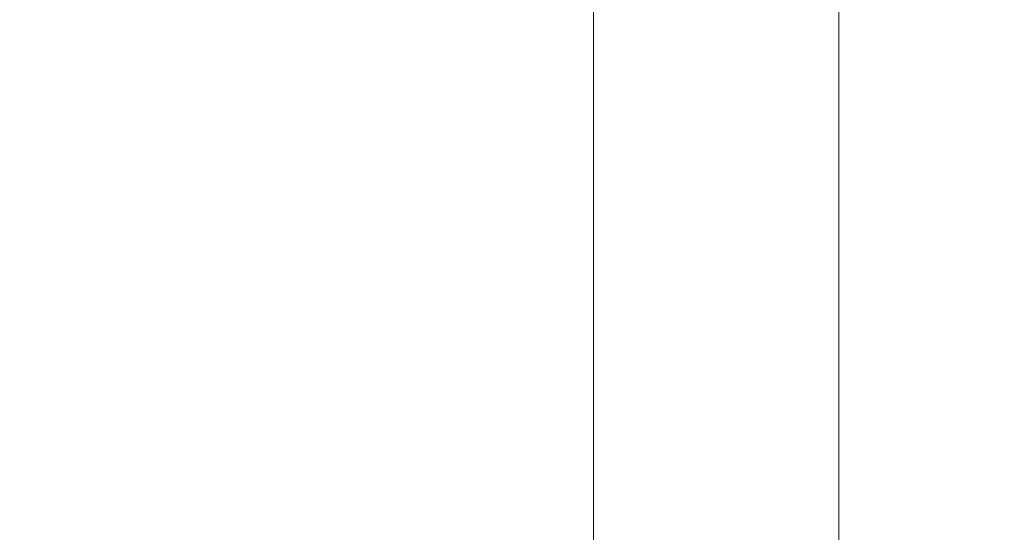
# Model space of a CAD drawing. Header units: metres. Extents: x -45 to 152, y -127 to 99.
# Tile 34 of 256: x -35.47 to -34.835, y -14.417 to -14.086. Entities that reach past the tile are written whole.
import ezdxf

# ---------------------------------------------------------------- set-up
doc = ezdxf.new("R2010")
doc.units = ezdxf.units.M
doc.linetypes.add('Raster 01', pattern=[2, 1, -1])
for name, color, linetype, lineweight in [('036_Bodenbelagarbeiten-350 Doppelbodenelement', 7, 'Continuous', 9), ('_1.35m (3D)', 7, 'Continuous', 9), ('_OG 2 (2D)', 7, 'Continuous', 9)]:
    doc.layers.add(name, color=color, linetype=linetype, lineweight=lineweight)
doc.layers.add('AV1-Raster', color=7, linetype='Raster 01', lineweight=9, true_color=0xa6a6a6)

# ---------------------------------------------------------------- blocks, each defined once
blk = doc.blocks.new('Group-2')
at = {"layer": 'AV1-Raster'}
blk.add_line((-35.1, -22.95), (-35.1, 1.35), dxfattribs=at)
blk = doc.blocks.new('1.35m (3D)')
at = {"layer": 'AV1-Raster', "color": 7}
blk.add_blockref('Group-2', (0, 0), dxfattribs=at)
blk = doc.blocks.new('OG 2 (2D)')
at = {"layer": '036_Bodenbelagarbeiten-350 Doppelbodenelement', "color": 230, "linetype": 'Continuous', "flags": 128}
for points in [[(-35.5416, -13.925), (-34.9416, -13.925), (-34.9416, -14.525), (-35.5416, -14.525)], [(-34.9416, -13.925), (-34.3416, -13.925), (-34.3416, -14.525), (-34.9416, -14.525)]]:
    blk.add_lwpolyline(points, close=True, dxfattribs=at)

msp = doc.modelspace()

# ---------------------------------------------------------------- block references
at = {"layer": '_1.35m (3D)'}
msp.add_blockref('1.35m (3D)', (0, 0), dxfattribs=at)

# ---------------------------------------------------------------- next in the draw order: block references
at = {"layer": '_OG 2 (2D)'}
msp.add_blockref('OG 2 (2D)', (0, 0), dxfattribs=at)

doc.saveas('drawing.dxf')
